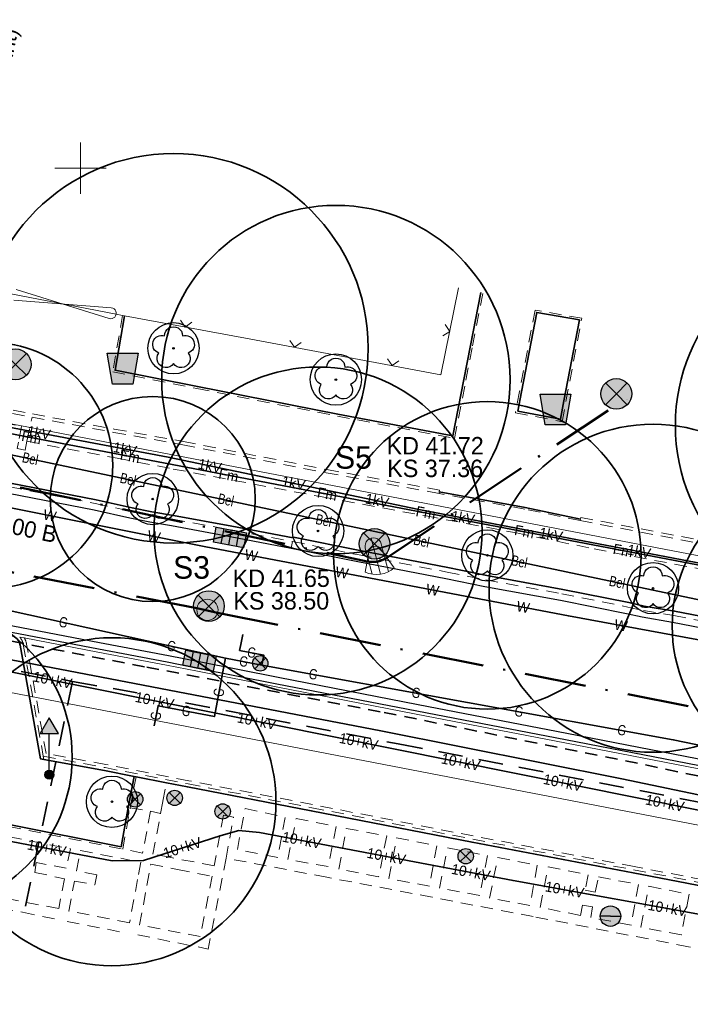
# Model space of a CAD drawing. Extents: x 353221 to 353679, y 5707809 to 5707957.
# Tile 8 of 21: x 353447 to 353480, y 5707859 to 5707907. Entities that reach past the tile are written whole.
import ezdxf

# ---------------------------------------------------------------- set-up
doc = ezdxf.new("R2010")
doc.units = 0
doc.header["$MEASUREMENT"] = 0
for name, pattern in [('LINE_LT_0', [2, 1.2, -0.8]), ('LINE_LT_1', [1, 0.6, -0.4]), ('LINE_LT_3', [5.1, 3, -1, 0.1, -1])]:
    doc.linetypes.add(name, pattern=pattern)
for name, color, linetype in [('ALK', 7, 'Continuous'), ('Beschriftung-Punkte', 7, 'Continuous'), ('Bordstein', 7, 'Continuous'), ('Bäume', 7, 'Continuous'), ('Einbauten', 7, 'Continuous'), ('Hinweistext_Gas', 7, 'Continuous'), ('Hinweistext_Schachtnummer', 7, 'Continuous'), ('Kanalachse', 7, 'Continuous'), ('Kanaldeckel', 7, 'Continuous'), ('Kanalschachtbegr', 7, 'Continuous'), ('Kanaltext', 7, 'Continuous'), ('Rinne', 7, 'Continuous'), ('Straßenabläufe', 7, 'Continuous'), ('Topographie', 7, 'Continuous'), ('Verkehrszeichen', 7, 'Continuous'), ('Verm Rahmen P-1', 7, 'Continuous'), ('Vers-10kV', 7, 'Continuous'), ('Vers-1kV', 7, 'Continuous'), ('Vers-Beleuchtung', 7, 'Continuous'), ('Vers-Fernwärme', 7, 'Continuous'), ('Vers-FM_T-Com', 7, 'Continuous'), ('Vers-Gas', 7, 'Continuous'), ('Vers-PLEDoc', 7, 'Continuous'), ('Vers-Wasser', 7, 'Continuous'), ('ZZL_Rinne_HK', 7, 'Continuous')]:
    doc.layers.add(name, color=color, linetype=linetype)
doc.styles.add('2100', font='txt', dxfattribs={"height": 1})
doc.styles.add('2101', font='txt', dxfattribs={"height": 1})
doc.styles.add('2104', font='txt', dxfattribs={"height": 1})
doc.styles.add('2300', font='txt', dxfattribs={"height": 1})
doc.styles.add('3', font='txt', dxfattribs={"width": 0.8, "height": 1})
doc.styles.add('4', font='txt', dxfattribs={"height": 1})
doc.styles.add('44', font='txt', dxfattribs={"height": 1})
doc.styles.add('5', font='txt', dxfattribs={"height": 1})
doc.styles.add('8', font='txt', dxfattribs={"height": 1})
doc.styles.add('9', font='txt', dxfattribs={"width": 0.8, "height": 1})

# ---------------------------------------------------------------- blocks, each defined once
blk = doc.blocks.new('V-Wasser')
at = {"color": 151, "true_color": 0xafc8ff, "insert": (0, 0.017), "char_height": 1, "attachment_point": 5, "line_spacing_factor": 0.959981, "style": '8'}
blk.add_mtext('W', dxfattribs=at)
blk = doc.blocks.new('SymLine2')
at = {"xscale": 0.5, "yscale": 0.5}
for p, rotation in [((353448.508, 5707883.048), 348.6852767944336), ((353453.587, 5707882.031), 348.6852767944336), ((353458.337, 5707881.103), 349.2248016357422), ((353462.758, 5707880.261), 349.2248016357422), ((353467.179, 5707879.42), 349.2248016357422), ((353471.599, 5707878.579), 349.2248016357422), ((353476.37, 5707877.689), 349.6238525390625)]:
    blk.add_blockref('V-Wasser', p, dxfattribs=dict(at, rotation=rotation))
blk = doc.blocks.new('V-Gas')
at = {"color": 30, "true_color": 0xff8c28, "insert": (0, 0.017), "char_height": 1, "attachment_point": 5, "line_spacing_factor": 0.959981, "style": '9'}
blk.add_mtext('G', dxfattribs=at)
blk = doc.blocks.new('SymLine5')
at = {"xscale": 0.5, "yscale": 0.5, "rotation": 349.1698493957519}
blk.add_blockref('V-Gas', (353458.357, 5707876.362), dxfattribs=at)
blk = doc.blocks.new('SymLine6')
at = {"xscale": 0.5, "yscale": 0.5}
for p, rotation in [((353456.765, 5707874.427), 79.16989059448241), ((353453.695, 5707873.283), 79.16986312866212), ((353455.164, 5707873.511), 349.1698699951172)]:
    blk.add_blockref('V-Gas', p, dxfattribs=dict(at, rotation=rotation))
blk = doc.blocks.new('SymLine8')
at = {"xscale": 0.5, "yscale": 0.5}
for p, rotation in [((353449.171, 5707877.839), 347.5787338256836), ((353454.446, 5707876.677), 347.5787338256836), ((353457.968, 5707875.927), 349.1698768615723), ((353461.361, 5707875.304), 349.7315803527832), ((353466.38, 5707874.395), 349.7315803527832), ((353471.399, 5707873.485), 349.7315803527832), ((353476.417, 5707872.576), 349.7315803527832)]:
    blk.add_blockref('V-Gas', p, dxfattribs=dict(at, rotation=rotation))
blk = doc.blocks.new('6022')
at = {"color": 1, "lineweight": 13, "true_color": 0xff0000}
for q in [(-0.569528, -0.569528), (0.569528, -0.569528)]:
    blk.add_line((0, 0), q, dxfattribs=at)
blk = doc.blocks.new('SymLine18')
at = {"xscale": 0.5, "yscale": 0.5, "rotation": 258.6223388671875}
blk.add_blockref('6022', (353468.0175, 5707892.0435), dxfattribs=at)
blk = doc.blocks.new('SymLine32')
at = {"xscale": 0.5, "yscale": 0.5}
for p, rotation in [((353455.106, 5707892.255), 169.5333526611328), ((353460.44, 5707891.265), 169.4209899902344), ((353465.208, 5707890.374), 169.4209899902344)]:
    blk.add_blockref('6022', p, dxfattribs=dict(at, rotation=rotation))
blk = doc.blocks.new('V-Beleuchtung')
at = {"color": 254, "true_color": 0xc8ffc8, "insert": (0, 0.017402), "char_height": 1, "attachment_point": 5, "line_spacing_factor": 0.959981, "style": '3'}
blk.add_mtext('Bel', dxfattribs=at)
blk = doc.blocks.new('SymLine33')
at = {"xscale": 0.5, "yscale": 0.5, "rotation": 348.1096824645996}
for p in [(353447.552, 5707885.821), (353452.325, 5707884.816), (353457.098, 5707883.811), (353461.87, 5707882.806), (353466.643, 5707881.802), (353471.416, 5707880.797), (353476.188, 5707879.792)]:
    blk.add_blockref('V-Beleuchtung', p, dxfattribs=at)
blk = doc.blocks.new('V-10+kV')
at = {"color": 254, "true_color": 0xc8ffc8, "insert": (0, 0.017402), "char_height": 1, "attachment_point": 5, "line_spacing_factor": 0.959981, "style": '4'}
blk.add_mtext('10+kV', dxfattribs=at)
blk = doc.blocks.new('SymLine37')
at = {"xscale": 0.5, "yscale": 0.5, "rotation": 348.6358726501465}
for p in [(353448.64, 5707875.019), (353453.62, 5707874.018), (353458.599, 5707873.017), (353463.578, 5707872.017), (353468.558, 5707871.016), (353473.537, 5707870.015), (353478.517, 5707869.014)]:
    blk.add_blockref('V-10+kV', p, dxfattribs=at)
blk = doc.blocks.new('SymLine45')
at = {"xscale": 0.5, "yscale": 0.5}
for p, rotation in [((353460.8, 5707867.208), 349.2287773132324), ((353448.359, 5707866.827), 349.2287841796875), ((353454.978, 5707866.84), 17.72440795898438), ((353464.926, 5707866.423), 349.2287773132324), ((353469.052, 5707865.639), 349.2287773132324), ((353473.624, 5707864.794), 349.7904876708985), ((353478.644, 5707863.89), 349.7904876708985)]:
    blk.add_blockref('V-10+kV', p, dxfattribs=dict(at, rotation=rotation))
blk = doc.blocks.new('V-1KV')
at = {"color": 254, "true_color": 0xc8ffc8, "insert": (0, 0.017402), "char_height": 1, "attachment_point": 5, "line_spacing_factor": 0.959981, "style": '4'}
blk.add_mtext('1kV', dxfattribs=at)
blk = doc.blocks.new('SymLine48')
at = {"xscale": 0.5, "yscale": 0.5}
for p, rotation in [((353447.972, 5707887.085), 349.3429801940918), ((353452.175, 5707886.294), 349.3429801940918), ((353456.316, 5707885.475), 348.2532188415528), ((353460.396, 5707884.626), 348.2532188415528), ((353464.476, 5707883.778), 348.2532188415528), ((353468.664, 5707882.943), 349.1698768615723), ((353472.961, 5707882.121), 349.1698768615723), ((353477.258, 5707881.298), 349.1698768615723)]:
    blk.add_blockref('V-1KV', p, dxfattribs=dict(at, rotation=rotation))
blk = doc.blocks.new('V-Telekom')
at = {"color": 15, "true_color": 0xb94b4b, "insert": (0, 0.017402), "char_height": 1, "attachment_point": 5, "line_spacing_factor": 0.959981, "style": '5'}
blk.add_mtext('Fm', dxfattribs=at)
blk = doc.blocks.new('SymLine52')
at = {"xscale": 0.5, "yscale": 0.5, "rotation": 349.1887939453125}
for p in [(353447.613, 5707886.856), (353452.422, 5707885.937), (353457.232, 5707885.019), (353462.042, 5707884.1), (353466.851, 5707883.182), (353471.661, 5707882.263), (353476.471, 5707881.345)]:
    blk.add_blockref('V-Telekom', p, dxfattribs=at)
blk = doc.blocks.new('2050')
at = {"true_color": 0x000000}
h = blk.add_hatch(color=18, dxfattribs=at)
edge = h.paths.add_edge_path(flags=0)
edge.add_arc((0, 0), 1.499, 0, 360)
at = {"color": 1, "lineweight": 25, "true_color": 0xff0000}
for q in [(-1.061, 1.061), (1.061, 1.061), (-1.061, -1.061), (1.061, -1.061)]:
    blk.add_line((0, 0), q, dxfattribs=at)
blk.add_circle((0, 0), 1.499, dxfattribs=at)
blk = doc.blocks.new('150')
at = {"true_color": 0x000000}
blk.add_hatch(color=18, dxfattribs=at).paths.add_polyline_path([(-1, 0, -0.999999), (1, 0), (0, 0)])
blk.add_hatch(color=256).paths.add_polyline_path([(-1, 0), (0, 0), (1, 0, -0.999999)])
at = {"color": 4, "lineweight": 25, "true_color": 0x00ffff}
for q in [(-1, 0), (1, 0)]:
    blk.add_line((0, 0), q, dxfattribs=at)
at = {"color": 1, "lineweight": 13, "true_color": 0xff0000}
blk.add_line((1, 0), (0, 0), dxfattribs=at)
at = {"color": 4, "lineweight": 25, "true_color": 0x00ffff}
for points in [[(-1, 0, -0.999999), (1, 0)], [(1, 0, -0.999999), (-1, 0)]]:
    blk.add_lwpolyline(points, format="xyb", dxfattribs=at)
blk = doc.blocks.new('2152')
at = {"true_color": 0x000000}
blk.add_hatch(color=18, dxfattribs=at).paths.add_polyline_path([(1, -1.5), (-1, -1.5), (-1.5, 1.5), (1.5, 1.5)])
at = {"color": 1, "lineweight": 25, "true_color": 0xff0000}
blk.add_lwpolyline([(1, -1.5), (-1, -1.5), (-1.5, 1.5), (1.5, 1.5), (1, -1.5)], close=True, dxfattribs=at)
for centre in [(-3.166, 4.447), (0, -1)]:
    blk.add_circle(centre, 0, dxfattribs=at)
blk = doc.blocks.new('9000')
at = {"color": 3, "lineweight": 25, "true_color": 0x00ff00}
blk.add_lwpolyline([(-0.882, 1.213, -1.005342), (0.882, 1.213, -0.999999), (1.426, -0.465, -1.043504), (0, -1.5, -1.043504), (-1.426, -0.465, -0.999998), (-0.882, 1.213)], format="xyb", close=True, dxfattribs=at)
blk.add_circle((0, 0), 0.078, dxfattribs=at)
blk = doc.blocks.new('2061')
at = {"true_color": 0x000000}
blk.add_hatch(color=18, dxfattribs=at).paths.add_polyline_path([(-3, 0), (3, 0), (3, -3), (-3, -3)])
at = {"color": 1, "lineweight": 25, "true_color": 0xff0000}
for p, q in [((-3, 0), (3, 0)), ((-3, -3), (-3, 0)), ((-1.5, 0), (-1.5, -3)), ((0, 0), (0, -3)), ((1.5, 0), (1.5, -3)), ((3, 0), (3, -3)), ((3, -3), (-3, -3))]:
    blk.add_line(p, q, dxfattribs=at)
blk = doc.blocks.new('2080')
at = {"true_color": 0x000000}
h = blk.add_hatch(color=18, dxfattribs=at)
edge = h.paths.add_edge_path(flags=0)
edge.add_arc((-0.002, -0.002), 0.75, 0, 360)
at = {"color": 30, "lineweight": 25, "true_color": 0xff8c28}
for p, q in [((-0.532, -0.532), (0, 0)), ((0.53, -0.53), (-0.53, 0.53)), ((0, 0), (0.528, 0.528))]:
    blk.add_line(p, q, dxfattribs=at)
blk.add_circle((-0.002, -0.002), 0.75, dxfattribs=at)
blk = doc.blocks.new('2114')
at = {"true_color": 0x000000}
blk.add_hatch(color=18, dxfattribs=at).paths.add_polyline_path([(0, 5.554), (-0.891, 4.011), (0.891, 4.011)])
h = blk.add_hatch(color=18, dxfattribs=at)
edge = h.paths.add_edge_path(flags=0)
edge.add_arc((0, 0), 0.446, 0, 360)
at = {"color": 7, "lineweight": 25, "true_color": 0xffffff}
for p, q in [((0, 5.554), (-0.891, 4.011)), ((0.891, 4.011), (0, 5.554)), ((-0.891, 4.011), (0.891, 4.011)), ((0, 0.446), (0, 4.011))]:
    blk.add_line(p, q, dxfattribs=at)
blk.add_circle((0, 0), 0.446, dxfattribs=at)

msp = doc.modelspace()

# ---------------------------------------------------------------- linework, layer by layer
at = {"layer": 'ALK', "color": 1, "lineweight": 18, "true_color": 0xff0000}
msp.add_lwpolyline([(353338.914, 5707954.084), (353331.532, 5707909.591), (353354.915, 5707905.115), (353369.702, 5707902.282), (353426.952, 5707891.299), (353491.369, 5707878.939), (353516.874, 5707873.934), (353521.891, 5707879.894), (353526.985, 5707885.943), (353532.535, 5707892.535), (353535.309, 5707895.83), (353540.449, 5707901.936), (353541.152, 5707902.771), (353536.668, 5707906.617), (353532.493, 5707910.19), (353532.272, 5707910.389), (353521.855, 5707919.321), (353535.83, 5707933.866), (353546.473, 5707944.95), (353550.63, 5707949.278), (353550.074, 5707949.754), (353554.297, 5707954.084)], dxfattribs=at)
for points in [[(353514.114, 5707871.159), (353516.874, 5707873.934), (353491.369, 5707878.939), (353426.952, 5707891.299), (353369.702, 5707902.282), (353367.201, 5707889.688), (353368.812, 5707889.344), (353370.97, 5707888.946), (353379.936, 5707887.294), (353449.799, 5707873.812), (353499.299, 5707864.265), (353500.536, 5707864.026), (353504.883, 5707863.188), (353505.949, 5707862.982), (353514.114, 5707871.159)], [(353502.648, 5707859.675), (353505.949, 5707862.982), (353504.883, 5707863.188), (353500.536, 5707864.026), (353499.299, 5707864.265), (353449.799, 5707873.812), (353379.936, 5707887.294), (353375.492, 5707864.374), (353375.391, 5707863.852), (353372.491, 5707848.918), (353364.117, 5707832.537), (353360.393, 5707825.253), (353394.393, 5707818.738), (353396.15, 5707827.844), (353396.978, 5707832.144), (353402.108, 5707858.706), (353430.908, 5707853.166), (353437.38, 5707851.921), (353446.184, 5707849.46), (353484.965, 5707841.961), (353490.341, 5707847.346), (353502.648, 5707859.675)]]:
    msp.add_lwpolyline(points, close=True, dxfattribs=at)
at = {"layer": 'Bordstein', "color": 1, "linetype": 'LINE_LT_1', "lineweight": 13, "true_color": 0xff0000}
for p, q in [((353448.189, 5707871.313, 41.707), (353448.217, 5707871.155, 41.807)), ((353452.431, 5707868.789, 41.905), (353452.714, 5707870.309, 41.858)), ((353452.067, 5707866.784, 41.968), (353452.431, 5707868.789, 41.905))]:
    msp.add_line(p, q, dxfattribs=at)
at = {"layer": 'Bordstein', "color": 1, "lineweight": 35, "true_color": 0xff0000}
for p, q in [((353452.616, 5707870.328, 41.858), (353452.714, 5707870.309, 41.858)), ((353452.714, 5707870.309, 41.858), (353454.194, 5707870.018, 41.871))]:
    msp.add_line(p, q, dxfattribs=at)
at = {"layer": 'Bordstein', "color": 1, "linetype": 'LINE_LT_1', "lineweight": 13, "true_color": 0xff0000}
msp.add_lwpolyline([(353435.565, 5707886.557), (353437.666, 5707886.126), (353439.575, 5707885.785), (353442.569, 5707885.199), (353444.524, 5707884.831), (353446.555, 5707884.458), (353450.729, 5707883.641), (353452.483, 5707883.264), (353453.449, 5707883.066), (353454.508, 5707882.879), (353457.363, 5707882.357), (353460.348, 5707881.787), (353463.596, 5707881.135), (353467.89, 5707880.298), (353469.785, 5707879.917), (353473.491, 5707879.238), (353476.716, 5707878.593), (353477.467, 5707878.425), (353478.954, 5707878.177), (353481.898, 5707877.606)], dxfattribs=at)
at = {"layer": 'Bordstein', "color": 1, "lineweight": 35, "true_color": 0xff0000}
msp.add_lwpolyline([(353445.351, 5707877.451), (353446.609, 5707877.221, -0.099956), (353446.837, 5707877.114, -0.184867), (353447.067, 5707876.734), (353448.06, 5707871.184), (353448.217, 5707871.155)], format="xyb", dxfattribs=at)
at = {"layer": 'Bordstein', "color": 1, "linetype": 'LINE_LT_1', "lineweight": 13, "true_color": 0xff0000}
for points in [[(353447.039, 5707877.128, -0.134468), (353447.215, 5707876.761), (353448.189, 5707871.313)], [(353448.189, 5707871.313), (353451.209, 5707870.758), (353455.253, 5707869.962), (353461.291, 5707868.804), (353469.141, 5707867.267), (353476.992, 5707865.773), (353482.322, 5707864.75), (353485.859, 5707864.05), (353485.03, 5707867.028), (353484.432, 5707869.267, -0.220149), (353484.52, 5707869.706, -0.08726), (353484.652, 5707869.836)]]:
    msp.add_lwpolyline(points, format="xyb", dxfattribs=at)
at = {"layer": 'Bordstein', "color": 1, "lineweight": 35, "true_color": 0xff0000}
for points in [[(353468.713, 5707889.69, 41.845), (353469.039, 5707891.358, 41.859), (353469.544, 5707893.943, 41.881)], [(353452.157, 5707892.8, 41.675), (353451.694, 5707890.144, 41.698), (353455.707, 5707889.349, 41.767), (353462.562, 5707888.006, 41.815), (353468.176, 5707886.939, 41.822), (353468.713, 5707889.69, 41.845)], [(353473.591, 5707888.648, 41.824), (353474.345, 5707892.599, 41.827), (353472.265, 5707892.964, 41.849), (353471.522, 5707889.09, 41.826)], [(353471.522, 5707889.09, 41.826), (353471.343, 5707888.153, 41.82), (353473.421, 5707887.753, 41.823), (353473.591, 5707888.648, 41.824)], [(353446.589, 5707884.635, 41.594), (353450.765, 5707883.817, 41.619), (353452.52, 5707883.44, 41.633), (353453.483, 5707883.243, 41.64), (353454.54, 5707883.056, 41.637), (353457.396, 5707882.534, 41.655), (353460.383, 5707881.964, 41.708)], [(353467.511, 5707884.218, 41.751), (353471.705, 5707883.445, 41.796), (353474.4, 5707882.887, 41.825)], [(353460.39, 5707882.003, 41.701), (353463.639, 5707881.351, 41.703), (353467.933, 5707880.514, 41.747), (353469.827, 5707880.133, 41.812), (353473.532, 5707879.454, 41.775), (353476.762, 5707878.808, 41.817), (353477.509, 5707878.641, 41.888), (353478.993, 5707878.394, 41.816), (353481.939, 5707877.822, 41.831), (353484.295, 5707877.378, 41.842), (353485.707, 5707877.022, 41.885), (353487.524, 5707876.689, 41.911), (353491.744, 5707875.943, 41.87), (353495.669, 5707875.16, 41.937), (353497.311, 5707874.821, 42.022), (353498.358, 5707874.645, 41.957), (353502.87, 5707873.806, 41.938), (353504.997, 5707873.399, 41.95), (353505.412, 5707873.308, 41.951)], [(353452.616, 5707870.328, 41.858), (353452.333, 5707868.807, 41.905), (353451.987, 5707866.902, 41.968), (353446.52, 5707867.99, 41.93), (353440.812, 5707869.127, 41.903), (353441.446, 5707872.404, 41.788), (353444.256, 5707871.86, 41.869), (353444.716, 5707874.176, 41.774), (353445.351, 5707877.451, 41.615)], [(353448.217, 5707871.155, 41.807), (353451.181, 5707870.611, 41.853), (353452.616, 5707870.328, 41.858)], [(353454.194, 5707870.018, 41.871), (353455.224, 5707869.815, 41.84), (353461.262, 5707868.657, 41.878), (353469.113, 5707867.12, 41.895), (353476.964, 5707865.626, 41.936), (353482.293, 5707864.603, 41.963), (353486.069, 5707863.856, 41.987)]]:
    msp.add_polyline3d(points, dxfattribs=at)
at = {"layer": 'Bordstein', "color": 1, "linetype": 'LINE_LT_1', "lineweight": 13, "true_color": 0xff0000}
for points in [[(353468.811, 5707889.669, 41.845), (353469.137, 5707891.339, 41.859), (353469.642, 5707893.924, 41.88)], [(353452.058, 5707892.817, 41.675), (353451.579, 5707890.065, 41.698), (353455.688, 5707889.251, 41.767), (353462.543, 5707887.908, 41.815), (353468.255, 5707886.822, 41.822), (353468.811, 5707889.669, 41.845)], [(353473.689, 5707888.627, 41.824), (353474.462, 5707892.68, 41.827), (353472.185, 5707893.08, 41.849), (353471.425, 5707889.111, 41.826)], [(353471.425, 5707889.111, 41.826), (353471.226, 5707888.074, 41.82), (353473.5, 5707887.636, 41.823), (353473.689, 5707888.627, 41.824)], [(353474.385, 5707882.808, 41.825), (353471.69, 5707883.366, 41.796), (353467.497, 5707884.139, 41.751)], [(353440.695, 5707869.048, 41.903), (353446.5, 5707867.892, 41.93), (353452.067, 5707866.784, 41.968)]]:
    msp.add_polyline3d(points, dxfattribs=at)
at = {"layer": 'Bäume', "color": 3, "lineweight": 35, "true_color": 0x00ff00}
for centre, radius in [((353454.544, 5707891.217), 9.5), ((353462.466, 5707889.69), 8.5), ((353488.028, 5707887.462), 9), ((353445.577, 5707885.511), 6), ((353461.596, 5707882.303), 8), ((353453.53, 5707883.861), 5), ((353469.855, 5707881.113), 7.5), ((353477.938, 5707879.51), 8), ((353486.374, 5707877.667), 7.5), ((353442.099, 5707871.285), 7.5), ((353451.541, 5707869.093), 8)]:
    msp.add_circle(centre, radius, dxfattribs=at)
at = {"layer": 'Bäume', "color": 3, "lineweight": 25, "true_color": 0x00ff00}
for centre in [(353454.544, 5707891.217), (353462.466, 5707889.69), (353453.53, 5707883.861), (353461.596, 5707882.303), (353469.855, 5707881.113), (353477.938, 5707879.51), (353451.541, 5707869.093)]:
    msp.add_circle(centre, 1.25, dxfattribs=at)
at = {"layer": 'Kanalachse', "color": 1, "linetype": 'LINE_LT_3', "lineweight": 50, "true_color": 0xff0000}
for p, q in [((353422.126, 5707889.741, 37.25), (353463.994, 5707880.818, 37.36)), ((353455.686, 5707878.54, 38.53), (353400.453, 5707889.233, 38.84)), ((353475.747, 5707888.188, 37.962), (353464.954, 5707881.001, 37.9)), ((353455.686, 5707878.54, 38.53), (353456.696, 5707878.308, 38.5)), ((353456.696, 5707878.308, 38.5), (353515.722, 5707866.595, 38.25))]:
    msp.add_line(p, q, dxfattribs=at)
msp.add_lwpolyline([(353464.954, 5707881.001, -0.099802), (353464.493, 5707880.813, -0.100195), (353463.994, 5707880.818)], format="xyb", dxfattribs=at)
at = {"layer": 'Kanalschachtbegr', "color": 7, "lineweight": 13, "true_color": 0xffffff}
for p, q in [((353464.646, 5707880.195), (353464.189, 5707881.961)), ((353464.792, 5707881.226), (353465.027, 5707880.319)), ((353464.233, 5707880.194), (353464.026, 5707880.992))]:
    msp.add_line(p, q, dxfattribs=at)
msp.add_lwpolyline([(353464.792, 5707881.226), (353465.307, 5707880.511, -0.297231), (353463.898, 5707880.294), (353464.026, 5707880.992), (353463.902, 5707881.473, -1.000001), (353464.676, 5707881.674), (353464.792, 5707881.226)], format="xyb", close=True, dxfattribs=at)
msp.add_lwpolyline([(353464.026, 5707880.992), (353464.095, 5707881.364, -0.484919), (353464.603, 5707881.489), (353464.792, 5707881.226)], format="xyb", dxfattribs=at)
msp.add_circle((353456.198, 5707878.456), 0.519, dxfattribs=at)
at = {"layer": 'Rinne', "color": 1, "lineweight": 25, "true_color": 0xff0000}
for points in [[(353446.495, 5707884.144, 41.48), (353450.665, 5707883.328, 41.506), (353452.417, 5707882.951, 41.535), (353453.389, 5707882.752, 41.541), (353454.451, 5707882.564, 41.552), (353457.304, 5707882.042, 41.564), (353460.286, 5707881.473, 41.676), (353463.534, 5707880.821, 41.618), (353467.828, 5707879.984, 41.655), (353469.725, 5707879.603, 41.681), (353473.431, 5707878.924, 41.692), (353476.65, 5707878.28, 41.733), (353477.406, 5707878.111, 41.768), (353478.897, 5707877.862, 41.728), (353481.838, 5707877.292, 41.736)], [(353445.416, 5707877.917, 41.514), (353446.699, 5707877.682, 41.51), (353450.94, 5707876.864, 41.535), (353454.295, 5707876.227, 41.549), (353455.8, 5707875.928, 41.56), (353459.651, 5707875.166, 41.589), (353466.48, 5707873.844, 41.625), (353473.728, 5707872.437, 41.663), (353481.856, 5707870.867, 41.708), (353485.108, 5707870.236, 41.695), (353489.506, 5707869.372, 41.684), (353494.189, 5707868.45, 41.791), (353495.02, 5707868.296, 41.829)], [(353446.64, 5707877.368, 41.51), (353450.88, 5707876.55, 41.535), (353454.234, 5707875.913, 41.549), (353455.738, 5707875.614, 41.56), (353459.59, 5707874.852, 41.589), (353466.419, 5707873.53, 41.625), (353473.667, 5707872.123, 41.663), (353481.795, 5707870.553, 41.708), (353485.047, 5707869.922, 41.695)]]:
    msp.add_polyline3d(points, dxfattribs=at)
at = {"layer": 'Topographie', "color": 1, "lineweight": 13, "true_color": 0xff0000}
for p, q in [((353468.443, 5707894.158, 41.909), (353467.592, 5707889.929, 41.919)), ((353452.058, 5707892.817, 41.675), (353451.744, 5707892.874, 41.652)), ((353452.157, 5707892.8, 41.675), (353452.058, 5707892.817, 41.675))]:
    msp.add_line(p, q, dxfattribs=at)
at = {"layer": 'Topographie', "color": 1, "lineweight": 18, "true_color": 0xff0000}
for p, q in [((353451.744, 5707892.874, 41.652), (353446.518, 5707893.884, 41.653)), ((353446.861, 5707894.089), (353451.401, 5707892.669)), ((353446.76, 5707893.566), (353451.502, 5707893.192))]:
    msp.add_line(p, q, dxfattribs=at)
at = {"layer": 'Topographie', "color": 1, "linetype": 'LINE_LT_1', "lineweight": 13, "true_color": 0xff0000}
for p, q in [((353447.392, 5707886.68, 41.637), (353447.64, 5707887.857, 41.64)), ((353467.497, 5707884.139, 41.751), (353467.511, 5707884.218, 41.751)), ((353467.511, 5707884.218, 41.751), (353467.526, 5707884.296, 41.751)), ((353474.385, 5707882.808, 41.825), (353474.4, 5707882.887, 41.825)), ((353474.4, 5707882.887, 41.825), (353474.415, 5707882.965, 41.825)), ((353452.431, 5707868.789, 41.905), (353453.426, 5707868.631, 41.883)), ((353453.426, 5707868.631, 41.883), (353453.914, 5707868.518, 41.883)), ((353457.108, 5707866.341, 41.922), (353456.24, 5707861.908, 42.017)), ((353449.358, 5707863.253, 42.008), (353452.3, 5707862.679, 42.018)), ((353452.798, 5707862.598, 42.039), (353456.24, 5707861.908, 42.017))]:
    msp.add_line(p, q, dxfattribs=at)
at = {"layer": 'Topographie', "color": 1, "lineweight": 18, "true_color": 0xff0000}
msp.add_lwpolyline([(353451.502, 5707893.192, -1.119059), (353451.401, 5707892.669)], format="xyb", dxfattribs=at)
at = {"layer": 'Topographie', "color": 1, "linetype": 'LINE_LT_1', "lineweight": 13, "true_color": 0xff0000}
msp.add_lwpolyline([(353484.452, 5707869.874, 0.03502), (353484.39, 5707869.8, 0.220598), (353484.277, 5707869.228), (353484.876, 5707866.986), (353485.635, 5707864.257), (353482.353, 5707864.907), (353477.022, 5707865.93), (353469.171, 5707867.424), (353461.321, 5707868.961), (353455.284, 5707870.119), (353451.239, 5707870.915), (353448.327, 5707871.45), (353447.372, 5707876.789, 0.084952), (353447.265, 5707877.085)], format="xyb", dxfattribs=at)
for points in [[(353412.479, 5707894.626, 41.436), (353417.746, 5707893.637, 41.497), (353424.674, 5707892.329, 41.535), (353431.225, 5707891.096, 41.573), (353435.938, 5707890.228, 41.604), (353439.835, 5707889.486, 41.618), (353447.669, 5707888.014, 41.64), (353451.656, 5707887.273, 41.684), (353455.032, 5707886.668, 41.692), (353462.023, 5707885.301, 41.731), (353467.526, 5707884.296, 41.751)], [(353435.909, 5707890.071, 41.604), (353439.805, 5707889.329, 41.618), (353447.64, 5707887.857, 41.64)], [(353443.823, 5707885.647, 41.574), (353442.837, 5707885.808, 41.527), (353443.3, 5707888.138, 41.626), (353447.126, 5707887.408, 41.643), (353446.981, 5707886.631, 41.637)], [(353447.64, 5707887.857, 41.64), (353451.627, 5707887.116, 41.684), (353455.003, 5707886.511, 41.692), (353461.993, 5707885.144, 41.731), (353467.497, 5707884.139, 41.751)], [(353446.981, 5707886.631, 41.637), (353446.922, 5707886.332, 41.624), (353447.299, 5707886.253, 41.613), (353447.392, 5707886.68, 41.637)], [(353447.392, 5707886.68, 41.637), (353451.793, 5707885.852, 41.681), (353454.532, 5707885.325, 41.678), (353461.794, 5707883.966, 41.711), (353466.864, 5707883.036, 41.742), (353471.28, 5707882.211, 41.793), (353475.061, 5707881.429, 41.808), (353480.528, 5707880.395, 41.851), (353485.605, 5707879.434, 41.901), (353490.78, 5707878.46, 41.888), (353492.973, 5707878.05, 41.897), (353492.964, 5707877.805, 41.901), (353501.692, 5707876.133, 41.978), (353506.012, 5707875.295, 42.012)], [(353474.385, 5707882.808, 41.825), (353480.868, 5707881.577, 41.858), (353485.412, 5707880.698, 41.894), (353493.177, 5707879.229, 41.903), (353501.941, 5707877.522, 41.978), (353506.235, 5707876.688, 42.014)], [(353474.415, 5707882.965, 41.825), (353480.898, 5707881.734, 41.858), (353485.442, 5707880.855, 41.894), (353493.207, 5707879.386, 41.903), (353501.972, 5707877.679, 41.978), (353506.265, 5707876.845, 42.014), (353506.819, 5707876.736, 42.014)], [(353453.914, 5707868.518, 41.883), (353454.027, 5707869.124, 41.878), (353454.194, 5707870.018, 41.871)], [(353453.426, 5707868.631, 41.883), (353453.038, 5707866.591, 41.939), (353452.067, 5707866.784, 41.968)], [(353457.108, 5707866.341, 41.922), (353457.476, 5707868.348, 41.878), (353456.978, 5707868.444, 41.867), (353456.529, 5707865.967, 41.947), (353454.347, 5707866.384, 41.948), (353453.536, 5707866.539, 41.933), (353453.914, 5707868.518, 41.883)], [(353431.619, 5707867.041, 41.955), (353431.558, 5707866.755, 41.969), (353432.043, 5707866.652, 41.965), (353435.385, 5707866.033, 41.998), (353442.191, 5707864.67, 42.02), (353447.171, 5707863.702, 42.018), (353448.838, 5707863.359, 42.019)], [(353497.61, 5707858.522, 41.952), (353492.4, 5707859.564, 42.036), (353486.635, 5707860.676, 42.063), (353479.677, 5707862.023, 42.046), (353472.093, 5707863.489, 41.992), (353467.166, 5707864.435, 41.967), (353462.018, 5707865.409, 41.958), (353457.108, 5707866.341, 41.922)]]:
    msp.add_polyline3d(points, dxfattribs=at)
at = {"layer": 'Topographie', "color": 1, "lineweight": 13, "true_color": 0xff0000}
msp.add_polyline3d([(353467.592, 5707889.929, 41.919), (353458.056, 5707891.71, 41.833), (353452.157, 5707892.8, 41.675)], dxfattribs=at)
at = {"layer": 'Topographie', "color": 1, "linetype": 'LINE_LT_1', "lineweight": 13, "true_color": 0xff0000}
for points in [[(353457.66, 5707866.766, 41.922), (353458.032, 5707868.759, 41.875), (353459.995, 5707868.33, 41.889), (353459.63, 5707866.373, 41.92), (353457.66, 5707866.766, 41.922)], [(353460.125, 5707866.276, 41.932), (353460.526, 5707868.281, 41.9), (353462.484, 5707867.89, 41.917), (353462.094, 5707865.927, 41.953), (353460.125, 5707866.276, 41.932)], [(353462.615, 5707865.807, 41.953), (353462.971, 5707867.795, 41.917), (353464.944, 5707867.425, 41.921), (353464.552, 5707865.438, 41.967), (353462.615, 5707865.807, 41.953)], [(353448.941, 5707863.878, 42.007), (353445.981, 5707864.459, 41.996), (353446.171, 5707865.441, 41.974), (353446.546, 5707867.383, 41.931), (353449.524, 5707866.799, 41.969), (353449.308, 5707865.851, 41.978), (353447.84, 5707866.133, 41.967), (353447.774, 5707865.648, 41.983), (353449.22, 5707865.333, 41.985), (353448.941, 5707863.878, 42.007)], [(353465.056, 5707865.353, 41.964), (353465.431, 5707867.335, 41.93), (353467.388, 5707866.948, 41.931), (353467.032, 5707864.967, 41.965), (353465.056, 5707865.353, 41.964)], [(353467.518, 5707864.876, 41.979), (353467.909, 5707866.849, 41.926), (353469.858, 5707866.468, 41.931), (353469.482, 5707864.522, 41.982), (353467.518, 5707864.876, 41.979)], [(353452.951, 5707866.141, 41.961), (353452.794, 5707865.305, 41.975), (353452.395, 5707863.185, 42.01), (353449.44, 5707863.762, 42.015), (353449.709, 5707865.221, 41.986), (353450.697, 5707865.044, 41.977), (353450.8, 5707865.523, 41.974), (353449.811, 5707865.723, 41.986), (353450.004, 5707866.717, 41.959), (353452.951, 5707866.141, 41.961)], [(353469.964, 5707864.396, 41.981), (353470.366, 5707866.372, 41.933), (353472.293, 5707865.994, 41.947), (353471.934, 5707864.033, 41.983), (353469.964, 5707864.396, 41.981)], [(353455.849, 5707862.514, 42.008), (353452.892, 5707863.088, 42.02), (353453.244, 5707865.012, 41.972), (353453.433, 5707866.046, 41.946), (353454.733, 5707865.792, 41.96), (353456.427, 5707865.462, 41.957), (353455.849, 5707862.514, 42.008)], [(353475.119, 5707864.684, 41.983), (353475.274, 5707865.428, 41.974), (353477.233, 5707865.056, 41.972), (353476.866, 5707863.08, 42.006), (353474.903, 5707863.444, 42.006), (353474.982, 5707863.96, 41.996), (353474.502, 5707864.042, 41.988), (353474.394, 5707863.551, 41.986), (353472.427, 5707863.941, 41.994), (353472.82, 5707865.921, 41.944), (353474.779, 5707865.528, 41.963), (353474.632, 5707864.787, 41.971), (353475.119, 5707864.684, 41.983)], [(353477.349, 5707862.977, 42.007), (353477.741, 5707864.969, 41.972), (353479.696, 5707864.579, 41.995), (353479.32, 5707862.599, 42.036), (353477.349, 5707862.977, 42.007)]]:
    msp.add_polyline3d(points, close=True, dxfattribs=at)
at = {"layer": 'Verm Rahmen P-1', "color": 1, "lineweight": 13, "true_color": 0xff0000}
for p, q in [((353450, 5707898.75), (353450, 5707901.25)), ((353448.75, 5707900), (353451.25, 5707900))]:
    msp.add_line(p, q, dxfattribs=at)
at = {"layer": 'Vers-10kV', "color": 254, "lineweight": 35, "true_color": 0xc8ffc8}
for points in [[(353391.103, 5707888.258), (353391.736, 5707886.19), (353398.153, 5707885.036), (353399.333, 5707884.818), (353406.314, 5707883.526), (353485.986, 5707867.513), (353486.379, 5707867.438), (353487.951, 5707867.137), (353499.153, 5707865.981), (353501.607, 5707878.534), (353504.55, 5707878.473), (353520.525, 5707875.263), (353526.539, 5707882.27)], [(353363.111, 5707885.885), (353377.297, 5707883.094), (353393.918, 5707880.034), (353407.672, 5707877.417), (353418.969, 5707875.268), (353419.933, 5707874.983), (353420.564, 5707874.557), (353422.408, 5707872.476), (353423.002, 5707871.854), (353423.849, 5707871.49), (353439.88, 5707868.541), (353445.166, 5707867.434), (353451.552, 5707866.219), (353453.082, 5707866.234), (353456.875, 5707867.446), (353457.736, 5707867.69), (353458.737, 5707867.601), (353471.115, 5707865.246), (353481.154, 5707863.438), (353491.923, 5707861.186), (353493.064, 5707860.765), (353494.07, 5707860.167), (353494.063, 5707859.231)]]:
    msp.add_lwpolyline(points, dxfattribs=at)
at = {"layer": 'Vers-1kV', "color": 254, "lineweight": 35, "true_color": 0xc8ffc8}
msp.add_lwpolyline([(353366.003, 5707901.343), (353368.293, 5707900.834), (353391.178, 5707896.802), (353393.359, 5707896.5), (353397.169, 5707896.202), (353400.843, 5707895.725), (353403.258, 5707895.583), (353406.288, 5707894.921), (353422.021, 5707892.009), (353441.668, 5707888.271), (353454.276, 5707885.899), (353466.516, 5707883.354), (353483.704, 5707880.065), (353488.72, 5707879.184), (353491.203, 5707877.856), (353494.024, 5707877.173), (353510.828, 5707873.962), (353517.162, 5707872.788), (353521.556, 5707878.221), (353523.139, 5707877.578), (353530.416, 5707874.625)], dxfattribs=at)
at = {"layer": 'Vers-Beleuchtung', "color": 254, "lineweight": 35, "true_color": 0xc8ffc8}
msp.add_lwpolyline([(353383.677, 5707897.236), (353395.611, 5707895.038), (353398.514, 5707895.281), (353406.215, 5707893.044), (353426.075, 5707890.343), (353483.347, 5707878.284), (353493.964, 5707876.673), (353503.03, 5707874.899), (353517.41, 5707872.209), (353521.739, 5707877.63), (353525.653, 5707882.813)], dxfattribs=at)
at = {"layer": 'Vers-Fernwärme', "color": 1, "linetype": 'LINE_LT_1', "lineweight": 35, "true_color": 0xff0000}
msp.add_lwpolyline([(353364.378, 5707892.66), (353376.963, 5707890.331), (353385.13, 5707888.815), (353390.111, 5707887.694), (353391.479, 5707887.441), (353393.741, 5707887.022), (353405.839, 5707884.783), (353417.701, 5707882.385), (353429.267, 5707880.247), (353440.76, 5707878.049), (353453.234, 5707875.662), (353464.826, 5707873.445), (353476.597, 5707871.091), (353488.446, 5707868.621), (353498.961, 5707866.414), (353501.384, 5707879.079), (353504.487, 5707878.463), (353516.631, 5707876.566), (353520.594, 5707875.712), (353524.805, 5707880.374), (353526.442, 5707882.33)], dxfattribs=at)
at = {"layer": 'Vers-Fernwärme', "color": 1, "lineweight": 35, "true_color": 0xff0000}
msp.add_lwpolyline([(353364.213, 5707891.775), (353376.799, 5707889.446), (353384.949, 5707887.934), (353389.93, 5707886.812), (353391.315, 5707886.556), (353393.577, 5707886.137), (353405.668, 5707883.9), (353417.53, 5707881.501), (353429.101, 5707879.363), (353440.591, 5707877.165), (353453.065, 5707874.778), (353464.653, 5707872.561), (353476.417, 5707870.209), (353488.261, 5707867.74), (353499.672, 5707865.345), (353502.097, 5707878.02), (353504.33, 5707877.577), (353516.466, 5707875.681), (353520.913, 5707874.723), (353525.484, 5707879.784), (353527.218, 5707881.854)], dxfattribs=at)
at = {"layer": 'Vers-FM_T-Com', "color": 15, "lineweight": 35, "true_color": 0xb94b4b}
msp.add_polyline3d([(353366.201, 5707902.402, 0), (353382.682, 5707899.255, 0), (353483.685, 5707879.967, 0), (353494.165, 5707877.859, 0), (353506.491, 5707875.697, 42.028), (353507.256, 5707875.559, 42.051), (353518.212, 5707874.576, 0), (353525.536, 5707882.885, 0)], dxfattribs=at)
at = {"layer": 'Vers-Gas', "color": 30, "lineweight": 35, "true_color": 0xff8c28}
for points in [[(353364.626, 5707893.985), (353364.917, 5707893.933), (353387.631, 5707889.729), (353390.268, 5707889.14), (353399.315, 5707887.465), (353411.114, 5707885.282), (353434.747, 5707880.675), (353446.533, 5707878.42), (353457.084, 5707876.097), (353458.852, 5707875.758), (353478.926, 5707872.122), (353502.401, 5707867.281), (353509.433, 5707865.731), (353509.96, 5707865.316), (353511.625, 5707864.973), (353527.231, 5707862.15)], [(353457.918, 5707877.261), (353457.824, 5707876.77), (353457.767, 5707876.475), (353458.946, 5707876.249), (353458.852, 5707875.758)], [(353453.601, 5707872.792), (353453.789, 5707873.774), (353456.539, 5707873.248), (353456.99, 5707875.605), (353457.084, 5707876.097)]]:
    msp.add_lwpolyline(points, dxfattribs=at)
at = {"layer": 'Vers-PLEDoc', "color": 30, "linetype": 'LINE_LT_0', "lineweight": 35, "true_color": 0xff8c28}
msp.add_line((353449.622, 5707874.961), (353447.258, 5707863.684), dxfattribs=at)
for points in [[(353364.168, 5707891.534), (353364.597, 5707891.45), (353380.414, 5707888.386), (353395.995, 5707885.336), (353410.455, 5707882.55), (353426.013, 5707879.512), (353433.367, 5707878.098), (353449.622, 5707874.961), (353453.383, 5707874.293)], [(353455.136, 5707873.917), (353465.508, 5707871.918), (353481.021, 5707868.916), (353514.696, 5707862.544), (353519.162, 5707865.297), (353525.572, 5707873.229)]]:
    msp.add_lwpolyline(points, dxfattribs=at)
at = {"layer": 'Vers-Wasser', "color": 151, "lineweight": 35, "true_color": 0xafc8ff}
msp.add_lwpolyline([(353365.602, 5707899.202), (353368.821, 5707898.59), (353387.349, 5707895.07), (353399.197, 5707892.877), (353429.503, 5707886.845), (353430.043, 5707886.74), (353430.73, 5707886.605), (353456.127, 5707881.523), (353473.81, 5707878.158), (353484.052, 5707876.283), (353486.133, 5707875.986), (353493.297, 5707874.643), (353495.799, 5707874.086), (353497.969, 5707873.722), (353503.675, 5707872.681)], dxfattribs=at)
at = {"layer": 'ZZL_Rinne_HK', "color": 1, "lineweight": 13, "true_color": 0xff0000}
for p, q in [((353460.348, 5707881.787, 41.585), (353460.286, 5707881.473, 41.676)), ((353447.039, 5707877.128, 41.513), (353447.265, 5707877.085, 41.517))]:
    msp.add_line(p, q, dxfattribs=at)
msp.add_polyline3d([(353447.265, 5707877.085, 41.517), (353450.85, 5707876.393, 41.535), (353454.203, 5707875.756, 41.549), (353455.707, 5707875.457, 41.56), (353459.559, 5707874.695, 41.589), (353466.389, 5707873.373, 41.625), (353473.637, 5707871.966, 41.663), (353481.765, 5707870.396, 41.708), (353484.452, 5707869.874, 41.718)], dxfattribs=at)

# ---------------------------------------------------------------- block references
at = {"layer": 'Bäume', "xscale": 0.5, "yscale": 0.5, "zscale": 0.5}
for p in [(353454.544, 5707891.217, 42.006), (353462.466, 5707889.69, 41.978), (353453.53, 5707883.861, 41.724), (353461.596, 5707882.303, 41.753), (353469.855, 5707881.113, 41.779), (353477.938, 5707879.51, 41.872), (353451.541, 5707869.093, 41.877)]:
    msp.add_blockref('9000', p, dxfattribs=at)
at = {"layer": 'Einbauten', "xscale": 0.5, "yscale": 0.5, "zscale": 0.5}
for name, p in [('2152', (353452.061, 5707890.223, 41.801)), ('2152', (353473.176, 5707888.23, 41.951)), ('150', (353475.864, 5707863.512, 42.015))]:
    msp.add_blockref(name, p, dxfattribs=at)
at = {"layer": 'Kanaldeckel', "xscale": 0.5, "yscale": 0.5, "zscale": 0.5}
for p in [(353446.841, 5707890.433, 41.722), (353476.149, 5707888.993, 41.891), (353464.35, 5707881.677, 41.72), (353456.27, 5707878.641, 41.65)]:
    msp.add_blockref('2050', p, dxfattribs=at)
at = {"layer": 'Straßenabläufe', "xscale": 0.25, "yscale": 0.25, "zscale": 0.25}
for p, rotation in [((353457.363, 5707882.357, 41.564), 349.413946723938), ((353455.738, 5707875.614, 41.56), 168.7834945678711)]:
    msp.add_blockref('2061', p, dxfattribs=dict(at, rotation=rotation))
at = {"layer": 'Topographie'}
for name in ['SymLine32', 'SymLine18']:
    msp.add_blockref(name, (0, 0), dxfattribs=at)
at = {"layer": 'Verkehrszeichen', "xscale": 0.5, "yscale": 0.5, "zscale": 0.5}
msp.add_blockref('2114', (353448.481, 5707870.414, 41.809), dxfattribs=at)
at = {"layer": 'Vers-10kV'}
for name in ['SymLine37', 'SymLine45']:
    msp.add_blockref(name, (0, 0), dxfattribs=at)
at = {"layer": 'Vers-1kV'}
msp.add_blockref('SymLine48', (0, 0), dxfattribs=at)
at = {"layer": 'Vers-Beleuchtung'}
msp.add_blockref('SymLine33', (0, 0), dxfattribs=at)
at = {"layer": 'Vers-FM_T-Com'}
msp.add_blockref('SymLine52', (0, 0), dxfattribs=at)
at = {"layer": 'Vers-Gas'}
for name in ['SymLine8', 'SymLine5', 'SymLine6']:
    msp.add_blockref(name, (0, 0), dxfattribs=at)
at = {"layer": 'Vers-Gas', "xscale": 0.5, "yscale": 0.5, "zscale": 0.5}
for p in [(353458.776, 5707875.848, 41.62), (353454.601, 5707869.282, 41.864), (353452.675, 5707869.213, 41.908), (353456.943, 5707868.622, 41.87), (353468.801, 5707866.437, 41.936)]:
    msp.add_blockref('2080', p, dxfattribs=at)
at = {"layer": 'Vers-Wasser'}
msp.add_blockref('SymLine2', (0, 0), dxfattribs=at)

# ---------------------------------------------------------------- texts
at = {"layer": 'Beschriftung-Punkte', "color": 7, "true_color": 0xffffff, "char_height": 0.01, "attachment_point": 1, "line_spacing_factor": 0.959981, "style": '44'}
for s, insert in [(' 41.72 ', (353447.243, 5707889.976)), (' 41.89 ', (353476.645, 5707888.711)), (' 41.72 ', (353464.35, 5707881.687)), (' 41.56 ', (353455.83, 5707881.537)), (' 41.65 ', (353456.625, 5707877.876)), (' 41.56 ', (353455.892, 5707875.981)), (' 41.62 ', (353458.919, 5707876.009)), (' 41.91 ', (353452.911, 5707868.729)), (' 41.86 ', (353454.873, 5707869.049)), (' 41.87 ', (353457.258, 5707868.489)), (' 41.94 ', (353469.073, 5707866.283))]:
    msp.add_mtext(s, dxfattribs=dict(at, insert=insert))
at = {"layer": 'Hinweistext_Gas', "color": 7, "true_color": 0xffffff, "insert": (353445.027, 5707901.263), "char_height": 0.75, "attachment_point": 5, "rotation": 79.1263, "line_spacing_factor": 0.959981, "style": '2300'}
msp.add_mtext('Heizkanal zur Schule^J(genaue Lage unbekannt)', dxfattribs=at)
at = {"layer": 'Hinweistext_Schachtnummer', "color": 3, "true_color": 0x00ff00, "char_height": 1.1, "attachment_point": 5, "line_spacing_factor": 0.959981, "style": '2101'}
for s, insert in [('S5', (353463.324, 5707885.883)), ('S3', (353455.424, 5707880.517))]:
    msp.add_mtext(s, dxfattribs=dict(at, insert=insert))
at = {"layer": 'Kanaltext', "color": 3, "true_color": 0x00ff00, "char_height": 0.85, "attachment_point": 5, "line_spacing_factor": 0.779984, "style": '2104'}
for s, insert in [('KD 41.72^JKS 37.36', (353467.31, 5707885.905)), ('KD 41.65^JKS 38.50', (353459.801, 5707879.44))]:
    msp.add_mtext(s, dxfattribs=dict(at, insert=insert))
at = {"layer": 'Kanaltext', "color": 3, "true_color": 0x00ff00, "insert": (353442.568, 5707883.433), "char_height": 0.8, "attachment_point": 5, "rotation": 347.9692, "line_spacing_factor": 0.959981, "style": '2100'}
msp.add_mtext('< -43.74m- DN 800/1200 B', dxfattribs=at)

doc.saveas('drawing.dxf')
